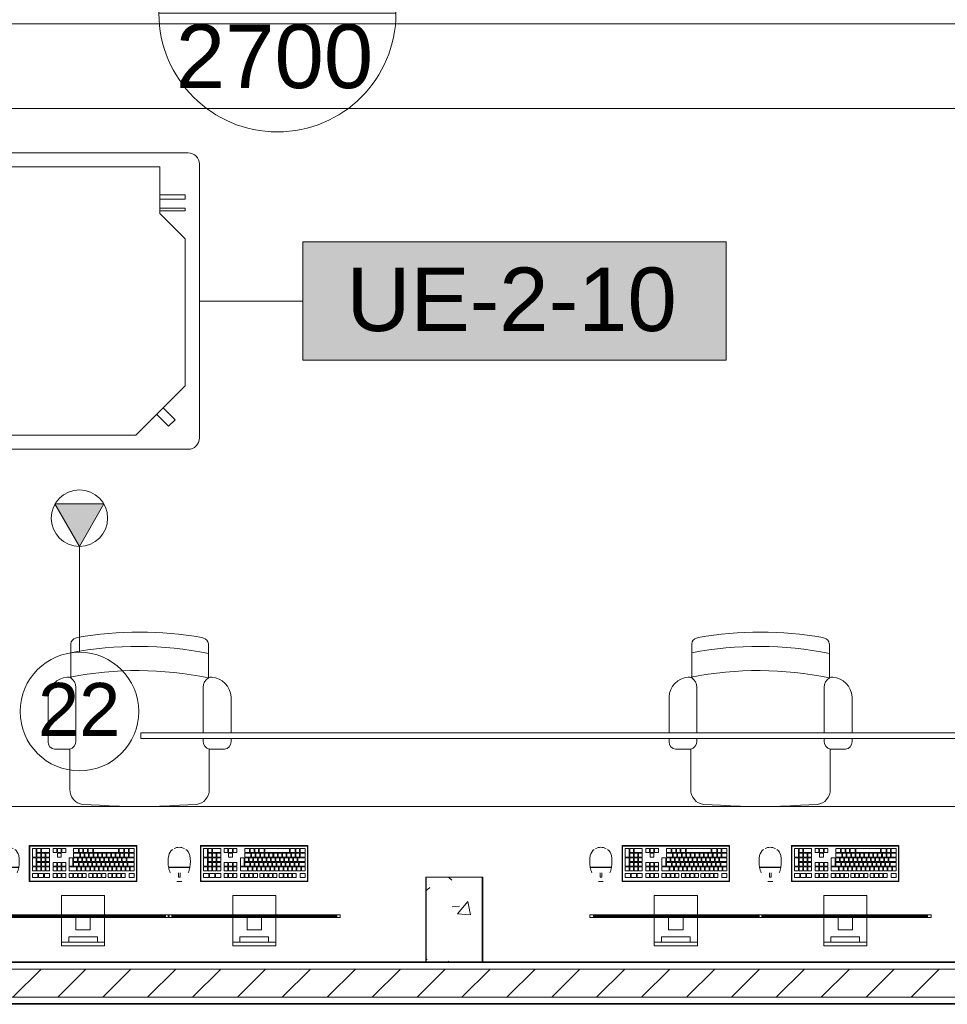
# Model space of a CAD drawing. Header units: metres. Extents: x 2.9 to 42.3, y -72.9 to -49.3.
# Tile 243 of 256: x 29.1 to 32.4, y -71.9 to -68.5. Entities that reach past the tile are written whole.
import ezdxf

# ---------------------------------------------------------------- set-up
doc = ezdxf.new("R2010")
doc.units = ezdxf.units.M
doc.linetypes.add('Oculto 1_5', pattern=[0.0022, 0.0015, -0.0007])
for name, color, linetype, lineweight in [('A-COLS', 7, 'Continuous', 18), ('A-FLOR', 7, 'Continuous', 18), ('A-GENM', 7, 'Continuous', 18), ('A-WALL', 7, 'Continuous', 18), ('A-WALL-PATT', 7, 'Continuous', 18), ('DUTOS', 7, 'Continuous', 18), ('I-FURN', 7, 'Continuous', 18), ('M-EQPM', 7, 'Continuous', 18), ('M-MNTG', 7, 'Continuous', 18), ('S-COLS', 7, 'Continuous', 18)]:
    doc.layers.add(name, color=color, linetype=linetype, lineweight=lineweight)
for name, color, linetype, lineweight, true_color in [('M-EQPM-IDEN', 1, 'Continuous', 9, 0xff0000), ('M-HVAC-CDFF-IDEN', 1, 'Continuous', 9, 0xff0000), ('M-MNTG-IDEN', 1, 'Continuous', 9, 0xff0000)]:
    doc.layers.add(name, color=color, linetype=linetype, lineweight=lineweight, true_color=true_color)
doc.styles.add('Arial_1', font='arial.ttf', dxfattribs={"height": 0.1875})
doc.styles.add('Arial_2', font='arial.ttf', dxfattribs={"height": 0.225})
pattern_1 = [(50, (21.555, -62.929), (0.546555, -0.047815), [0.05715, -0.62865]), (355, (21.555, -62.929), (-0.105728, 0.573166), [0.04572, -0.50292]), (100.451, (21.601, -62.933), (0.440828, 0.525349), [0.04857, -0.53427]), (46.184, (21.555, -62.776), (0.813237, -0.12613), [0.08573, -0.94298]), (96.636, (21.623, -62.787), (0.712212, 0.742287), [0.07286, -0.80141]), (351.184, (21.555, -62.776), (0.712217, 0.742274), [0.06858, -0.75438]), (21, (21.631, -62.814), (0.454846, -0.306795), [0.05715, -0.62865]), (326, (21.631, -62.814), (0.185405, 0.55256), [0.04572, -0.50292]), (71.451, (21.669, -62.84), (0.640251, 0.245763), [0.04857, -0.53427]), (37.5, (21.555, -62.929), (0.009261, 0.2536672), [0.02515, -0.47168, 0.02515, -0.48539, -0.50482]), (37.5, (21.555, -62.929), (0.009261, 0.2536672), [-1.007, 0.02515, -0.47968]), (7.5, (21.555, -62.929), (0.2004558, 0.300546), [0.02515, -0.26594, 0.02515, -0.46025, -0.1924]), (7.5, (21.555, -62.929), (0.2004558, 0.300546), [-0.77648, 0.02515, -0.16726]), (327.5, (21.385, -62.929), (0.4067682, -0.0171882), [0.02515, -0.16535, 0.02515, -0.56921, -0.78867]), (327.5, (21.385, -62.929), (0.4067682, -0.0171882), [-0.78486, 0.02515, -0.76352]), (317.5, (21.309, -62.929), (0.444383, 0.0762794), [0.02515, -0.2225, 0.02515, -0.36957, -0.56007]), (317.5, (21.309, -62.929), (0.444383, 0.0762794), [-0.64237, 0.02515, -0.53492])]

# ---------------------------------------------------------------- blocks, each defined once
blk = doc.blocks.new('CADEIRA GIRATÓRIA OPERACIONAL COM BRAÇO - High Back Fully Upholstered-V3-2PAV')
at = {"layer": 'I-FURN', "color": 253, "true_color": 0xaaaaaa}
for p, q in [((-0.1421, -0.0052), (-0.2007, -0.0078)), ((0.2007, -0.0078), (0.1421, -0.0052)), ((-0.2469, -0.0612), (-0.2469, -0.2036)), ((0.2469, -0.2036), (0.2469, -0.0612)), ((-0.2469, -0.2036), (-0.3007, -0.2036)), ((0.3007, -0.2036), (0.2469, -0.2036)), ((-0.3242, -0.2293), (-0.3242, -0.2411)), ((-0.2252, -0.2315), (-0.2252, -0.2411)), ((0.2252, -0.2315), (0.2252, -0.4225)), ((0.3242, -0.3887), (0.3242, -0.2293)), ((-0.3242, -0.2611), (-0.3242, -0.3887)), ((-0.2252, -0.2611), (-0.2252, -0.4225)), ((-0.2439, -0.4559), (-0.2439, -0.5772)), ((0.2439, -0.5772), (0.2439, -0.4559))]:
    blk.add_line(p, q, dxfattribs=at)
for centre, radius, start, end in [((0, -1.953), 1.953, 85.8275, 94.1725), ((-0.195, -0.0595), 0.052, 96.2753, 181.8688), ((0.195, -0.0595), 0.052, 358.1312, 83.7247), ((-0.2983, -0.2293), 0.0259, 95.2759, 180), ((-0.2539, -0.2315), 0.0287, 360, 75.9119), ((0.2539, -0.2315), 0.0287, 104.0881, 180), ((0.2983, -0.2293), 0.0259, 360, 84.7241), ((-0.2492, -0.3843), 0.0751, 183.3831, 264.7806), ((0.2492, -0.3843), 0.0751, 275.2194, 356.6169), ((-0.2643, -0.4225), 0.0391, 301.4893, 360), ((0.2643, -0.4225), 0.0391, 180, 238.5107), ((-0.2543, -0.4408), 0.0184, 264.7806, 304.7545), ((0.0083, 0.7541), 1.236, 258.2294, 281.0827), ((0.2543, -0.4408), 0.0184, 235.2455, 275.2194), ((0.2543, -0.4408), 0.0184, 235.2455, 275.2194), ((0.0063, 0.6682), 1.236, 258.3229, 281.0827), ((-0.2192, -0.5734), 0.0249, 188.7931, 252.7089), ((0.2192, -0.5734), 0.0249, 287.2911, 351.2069), ((-0.1985, -0.5252), 0.0773, 248.6542, 253.5306), ((0, 0.6572), 1.2757, 260.0509, 279.9491), ((0.1985, -0.5252), 0.0773, 286.4694, 291.3458)]:
    blk.add_arc(centre, radius, start, end, dxfattribs=at)
blk = doc.blocks.new('CADEIRA GIRATÓRIA OPERACIONAL COM BRAÇO - High Back Fully Upholstered-V4-2PAV')
at = {"layer": 'I-FURN', "color": 253, "true_color": 0xaaaaaa}
for p, q in [((-0.1421, -0.0052), (-0.2007, -0.0078)), ((0.2007, -0.0078), (0.1421, -0.0052)), ((-0.2469, -0.0612), (-0.2469, -0.2036)), ((0.2469, -0.2036), (0.2469, -0.0612)), ((-0.2469, -0.2036), (-0.3007, -0.2036)), ((0.3007, -0.2036), (0.2469, -0.2036)), ((-0.3242, -0.2293), (-0.3242, -0.2411)), ((-0.2252, -0.2315), (-0.2252, -0.2411)), ((0.2252, -0.2315), (0.2252, -0.2411)), ((0.3242, -0.2411), (0.3242, -0.2293)), ((-0.3242, -0.2611), (-0.3242, -0.3887)), ((-0.2252, -0.2611), (-0.2252, -0.4225)), ((0.2252, -0.2611), (0.2252, -0.4225)), ((0.3242, -0.3887), (0.3242, -0.2611)), ((-0.2439, -0.4559), (-0.2439, -0.5772)), ((0.2439, -0.5772), (0.2439, -0.4559))]:
    blk.add_line(p, q, dxfattribs=at)
for centre, radius, start, end in [((0, -1.953), 1.953, 85.8275, 94.1725), ((-0.195, -0.0595), 0.052, 96.2753, 181.8688), ((0.195, -0.0595), 0.052, 358.1312, 83.7247), ((-0.2983, -0.2293), 0.0259, 95.2759, 180), ((-0.2539, -0.2315), 0.0287, 360, 75.9119), ((0.2539, -0.2315), 0.0287, 104.0881, 180), ((0.2983, -0.2293), 0.0259, 360, 84.7241), ((-0.2492, -0.3843), 0.0751, 183.3831, 264.7806), ((0.2492, -0.3843), 0.0751, 275.2194, 356.6169), ((-0.2643, -0.4225), 0.0391, 301.4893, 360), ((0.2643, -0.4225), 0.0391, 180, 238.5107), ((-0.2543, -0.4408), 0.0184, 264.7806, 304.7545), ((0.0083, 0.7541), 1.236, 258.2294, 281.0827), ((0.2543, -0.4408), 0.0184, 235.2455, 275.2194), ((0.2543, -0.4408), 0.0184, 235.2455, 275.2194), ((0.0063, 0.6682), 1.236, 258.3229, 281.0827), ((-0.2192, -0.5734), 0.0249, 188.7931, 252.7089), ((0.2192, -0.5734), 0.0249, 287.2911, 351.2069), ((-0.1985, -0.5252), 0.0773, 248.6542, 253.5306), ((0, 0.6572), 1.2757, 260.0509, 279.9491), ((0.1985, -0.5252), 0.0773, 286.4694, 291.3458)]:
    blk.add_arc(centre, radius, start, end, dxfattribs=at)
blk = doc.blocks.new('COMPUTADOR_ TECLADO_MONITOR_MOUSE - Keyboard-2902647-2PAV')
at = {"layer": 'A-GENM', "color": 253, "true_color": 0xaaaaaa}
for p, q in [((0.0762, 0.2274), (-0.0762, 0.2274)), ((-0.0762, 0.2274), (-0.0762, 0.2147)), ((-0.0762, 0.2147), (0.0762, 0.2147)), ((-0.0762, 0.2084), (-0.0762, 0.2147)), ((0.0508, 0.2147), (-0.0508, 0.2147)), ((-0.0508, 0.2147), (-0.0508, 0.1957)), ((0.0508, 0.1957), (0.0508, 0.2147)), ((0.0762, 0.2147), (0.0762, 0.2274)), ((0.0762, 0.2147), (0.0762, 0.2084)), ((-0.0762, 0.1278), (-0.0762, 0.2084)), ((-0.0508, 0.1957), (0.0508, 0.1957)), ((0.0762, 0.2084), (0.0762, 0.1278)), ((0.0254, 0.1711), (-0.0254, 0.1711)), ((-0.0254, 0.1711), (-0.0254, 0.1278)), ((0.0254, 0.1278), (0.0254, 0.1711)), ((0.3048, 0.1278), (-0.3048, 0.1278)), ((-0.3048, 0.1278), (-0.3048, 0.1183)), ((-0.3048, 0.1183), (-0.2921, 0.1183)), ((-0.2921, 0.1183), (-0.2921, 0.1246)), ((-0.2921, 0.1246), (0.2921, 0.1246)), ((0.2921, 0.1246), (-0.2921, 0.1246)), ((-0.2921, 0.1246), (-0.2921, 0.1214)), ((-0.2921, 0.1214), (0.2921, 0.1214)), ((0.2921, 0.1183), (-0.2921, 0.1183)), ((-0.0762, 0.0496), (-0.0762, 0.1178)), ((-0.0254, 0.1278), (0.0254, 0.1278)), ((0.0762, 0.1178), (0.0762, 0.0496)), ((0.2921, 0.1246), (0.2921, 0.1183)), ((0.2921, 0.1214), (0.2921, 0.1246)), ((0.2921, 0.1183), (0.3048, 0.1183)), ((0.3048, 0.1183), (0.3048, 0.1278)), ((-0.0762, 0.0496), (0.0762, 0.0496)), ((-0.1905, 0), (0.1905, 0)), ((-0.1905, -0.127), (-0.1905, 0)), ((-0.1889, -0.0032), (-0.1889, -0.1238)), ((0.1873, -0.0016), (-0.1873, -0.0016)), ((-0.1632, -0.0146), (-0.1808, -0.0146)), ((-0.1808, -0.0146), (-0.1808, -0.0285)), ((-0.1808, -0.0285), (-0.1632, -0.0285)), ((-0.1632, -0.0285), (-0.1632, -0.0146)), ((-0.1358, -0.0146), (-0.149, -0.0146)), ((-0.149, -0.0146), (-0.149, -0.0285)), ((-0.149, -0.0285), (-0.1358, -0.0285)), ((-0.1358, -0.0285), (-0.1358, -0.0146)), ((-0.1201, -0.0146), (-0.1333, -0.0146)), ((-0.1333, -0.0146), (-0.1333, -0.0285)), ((-0.1333, -0.0285), (-0.1201, -0.0285)), ((-0.1201, -0.0285), (-0.1201, -0.0146)), ((-0.1044, -0.0146), (-0.1177, -0.0146)), ((-0.1177, -0.0146), (-0.1177, -0.0285)), ((-0.1177, -0.0285), (-0.1044, -0.0285)), ((-0.1044, -0.0285), (-0.1044, -0.0146)), ((-0.0887, -0.0146), (-0.102, -0.0146)), ((-0.102, -0.0146), (-0.102, -0.0285)), ((-0.102, -0.0285), (-0.0887, -0.0285)), ((-0.0887, -0.0285), (-0.0887, -0.0146)), ((-0.0668, -0.0146), (-0.0801, -0.0146)), ((-0.0801, -0.0146), (-0.0801, -0.0285)), ((-0.0801, -0.0285), (-0.0668, -0.0285)), ((-0.0668, -0.0285), (-0.0668, -0.0146)), ((-0.0512, -0.0146), (-0.0644, -0.0146)), ((-0.0644, -0.0146), (-0.0644, -0.0285)), ((-0.0644, -0.0285), (-0.0512, -0.0285)), ((-0.0512, -0.0285), (-0.0512, -0.0146)), ((-0.0355, -0.0146), (-0.0488, -0.0146)), ((-0.0488, -0.0146), (-0.0488, -0.0285)), ((-0.0488, -0.0285), (-0.0355, -0.0285)), ((-0.0355, -0.0285), (-0.0355, -0.0146)), ((-0.0198, -0.0146), (-0.0331, -0.0146)), ((-0.0331, -0.0146), (-0.0331, -0.0285)), ((-0.0331, -0.0285), (-0.0198, -0.0285)), ((-0.0198, -0.0285), (-0.0198, -0.0146)), ((0.0021, -0.0146), (-0.0112, -0.0146)), ((-0.0112, -0.0146), (-0.0112, -0.0285)), ((-0.0112, -0.0285), (0.0021, -0.0285)), ((0.0021, -0.0285), (0.0021, -0.0146)), ((0.0177, -0.0146), (0.0045, -0.0146)), ((0.0045, -0.0146), (0.0045, -0.0285)), ((0.0045, -0.0285), (0.0177, -0.0285)), ((0.0177, -0.0285), (0.0177, -0.0146)), ((0.0334, -0.0146), (0.0202, -0.0146)), ((0.0202, -0.0146), (0.0202, -0.0285)), ((0.0202, -0.0285), (0.0334, -0.0285)), ((0.0334, -0.0285), (0.0334, -0.0146)), ((0.0491, -0.0146), (0.0358, -0.0146)), ((0.0358, -0.0146), (0.0358, -0.0285)), ((0.0358, -0.0285), (0.0491, -0.0285)), ((0.0491, -0.0285), (0.0491, -0.0146)), ((0.075, -0.0146), (0.0617, -0.0146)), ((0.0617, -0.0146), (0.0617, -0.0285)), ((0.0617, -0.0285), (0.075, -0.0285)), ((0.075, -0.0285), (0.075, -0.0146)), ((0.0906, -0.0146), (0.0774, -0.0146)), ((0.0774, -0.0146), (0.0774, -0.0285)), ((0.0774, -0.0285), (0.0906, -0.0285)), ((0.0906, -0.0285), (0.0906, -0.0146)), ((0.1063, -0.0146), (0.093, -0.0146)), ((0.093, -0.0146), (0.093, -0.0285)), ((0.093, -0.0285), (0.1063, -0.0285)), ((0.1063, -0.0285), (0.1063, -0.0146)), ((0.1372, -0.0146), (0.1188, -0.0146)), ((0.1188, -0.0146), (0.1188, -0.0285)), ((0.1188, -0.0285), (0.1372, -0.0285)), ((0.1372, -0.0285), (0.1372, -0.0146)), ((0.1581, -0.0146), (0.1398, -0.0146)), ((0.1398, -0.0146), (0.1398, -0.0285)), ((0.1398, -0.0285), (0.1581, -0.0285)), ((0.1581, -0.0285), (0.1581, -0.0146)), ((0.1791, -0.0146), (0.1607, -0.0146)), ((0.1607, -0.0146), (0.1607, -0.0285)), ((0.1607, -0.0285), (0.1791, -0.0285)), ((0.1791, -0.0285), (0.1791, -0.0146)), ((0.1889, -0.1238), (0.1889, -0.0032)), ((0.1905, 0), (0.1905, -0.127)), ((0.2742, 0), (0.2569, 0)), ((0.2686, -0.0156), (0.2622, -0.0156)), ((0.2622, -0.0156), (0.2622, -0.0303)), ((0.2686, -0.0303), (0.2686, -0.0156)), ((-0.1671, -0.0376), (-0.1804, -0.0376)), ((-0.1804, -0.0376), (-0.1804, -0.0515)), ((-0.1804, -0.0515), (-0.1671, -0.0515)), ((-0.1591, -0.0539), (-0.1804, -0.0539)), ((-0.1804, -0.0539), (-0.1804, -0.0678)), ((-0.1804, -0.0678), (-0.1591, -0.0678)), ((-0.1671, -0.0515), (-0.1671, -0.0376)), ((-0.1514, -0.0376), (-0.1647, -0.0376)), ((-0.1647, -0.0376), (-0.1647, -0.0515)), ((-0.1647, -0.0515), (-0.1514, -0.0515)), ((-0.1591, -0.0678), (-0.1591, -0.0539)), ((-0.1434, -0.0539), (-0.1566, -0.0539)), ((-0.1566, -0.0539), (-0.1566, -0.0678)), ((-0.1566, -0.0678), (-0.1434, -0.0678)), ((-0.1514, -0.0515), (-0.1514, -0.0376)), ((-0.1358, -0.0376), (-0.149, -0.0376)), ((-0.149, -0.0376), (-0.149, -0.0515)), ((-0.149, -0.0515), (-0.1358, -0.0515)), ((-0.1434, -0.0678), (-0.1434, -0.0539)), ((-0.1277, -0.0539), (-0.141, -0.0539)), ((-0.141, -0.0539), (-0.141, -0.0678)), ((-0.141, -0.0678), (-0.1277, -0.0678)), ((-0.1358, -0.0515), (-0.1358, -0.0376)), ((-0.1201, -0.0376), (-0.1333, -0.0376)), ((-0.1333, -0.0376), (-0.1333, -0.0515)), ((-0.1333, -0.0515), (-0.1201, -0.0515)), ((-0.1277, -0.0678), (-0.1277, -0.0539)), ((-0.112, -0.0539), (-0.1253, -0.0539)), ((-0.1253, -0.0539), (-0.1253, -0.0678)), ((-0.1253, -0.0678), (-0.112, -0.0678)), ((-0.1201, -0.0515), (-0.1201, -0.0376)), ((-0.1044, -0.0376), (-0.1177, -0.0376)), ((-0.1177, -0.0376), (-0.1177, -0.0515)), ((-0.1177, -0.0515), (-0.1044, -0.0515)), ((-0.112, -0.0678), (-0.112, -0.0539)), ((-0.0964, -0.0539), (-0.1096, -0.0539)), ((-0.1096, -0.0539), (-0.1096, -0.0678)), ((-0.1096, -0.0678), (-0.0964, -0.0678)), ((-0.1044, -0.0515), (-0.1044, -0.0376)), ((-0.0887, -0.0376), (-0.102, -0.0376)), ((-0.102, -0.0376), (-0.102, -0.0515)), ((-0.102, -0.0515), (-0.0887, -0.0515)), ((-0.0964, -0.0678), (-0.0964, -0.0539)), ((-0.0807, -0.0539), (-0.0939, -0.0539)), ((-0.0939, -0.0539), (-0.0939, -0.0678)), ((-0.0939, -0.0678), (-0.0807, -0.0678)), ((-0.0887, -0.0515), (-0.0887, -0.0376)), ((-0.0731, -0.0376), (-0.0863, -0.0376)), ((-0.0863, -0.0376), (-0.0863, -0.0515)), ((-0.0863, -0.0515), (-0.0731, -0.0515)), ((-0.0807, -0.0678), (-0.0807, -0.0539)), ((-0.065, -0.0539), (-0.0783, -0.0539)), ((-0.0783, -0.0539), (-0.0783, -0.0678)), ((-0.0783, -0.0678), (-0.065, -0.0678)), ((-0.0731, -0.0515), (-0.0731, -0.0376)), ((-0.0574, -0.0376), (-0.0706, -0.0376)), ((-0.0706, -0.0376), (-0.0706, -0.0515)), ((-0.0706, -0.0515), (-0.0574, -0.0515)), ((-0.065, -0.0678), (-0.065, -0.0539)), ((-0.0493, -0.0539), (-0.0626, -0.0539)), ((-0.0626, -0.0539), (-0.0626, -0.0678)), ((-0.0626, -0.0678), (-0.0493, -0.0678)), ((-0.0574, -0.0515), (-0.0574, -0.0376)), ((-0.0417, -0.0376), (-0.055, -0.0376)), ((-0.055, -0.0376), (-0.055, -0.0515)), ((-0.055, -0.0515), (-0.0417, -0.0515)), ((-0.0493, -0.0678), (-0.0493, -0.0539)), ((-0.0336, -0.0539), (-0.0469, -0.0539)), ((-0.0469, -0.0539), (-0.0469, -0.0678)), ((-0.0469, -0.0678), (-0.0336, -0.0678)), ((-0.0417, -0.0515), (-0.0417, -0.0376)), ((-0.026, -0.0376), (-0.0393, -0.0376)), ((-0.0393, -0.0376), (-0.0393, -0.0515)), ((-0.0393, -0.0515), (-0.026, -0.0515)), ((-0.0336, -0.0678), (-0.0336, -0.0539)), ((-0.018, -0.0539), (-0.0312, -0.0539)), ((-0.0312, -0.0539), (-0.0312, -0.0678)), ((-0.0312, -0.0678), (-0.018, -0.0678)), ((-0.026, -0.0515), (-0.026, -0.0376)), ((-0.0103, -0.0376), (-0.0236, -0.0376)), ((-0.0236, -0.0376), (-0.0236, -0.0515)), ((-0.0236, -0.0515), (-0.0103, -0.0515)), ((-0.018, -0.0678), (-0.018, -0.0539)), ((-0.0023, -0.0539), (-0.0156, -0.0539)), ((-0.0156, -0.0539), (-0.0156, -0.0678)), ((-0.0156, -0.0678), (-0.0023, -0.0678)), ((-0.0103, -0.0515), (-0.0103, -0.0376)), ((0.0053, -0.0376), (-0.0079, -0.0376)), ((-0.0079, -0.0376), (-0.0079, -0.0515)), ((-0.0079, -0.0515), (0.0053, -0.0515)), ((-0.0023, -0.0678), (-0.0023, -0.0539)), ((0.0134, -0.0539), (0.0001, -0.0539)), ((0.0001, -0.0539), (0.0001, -0.0678)), ((0.0001, -0.0678), (0.0134, -0.0678)), ((0.0053, -0.0515), (0.0053, -0.0376)), ((0.021, -0.0376), (0.0077, -0.0376)), ((0.0077, -0.0376), (0.0077, -0.0515)), ((0.0077, -0.0515), (0.021, -0.0515)), ((0.0134, -0.0678), (0.0134, -0.0539)), ((0.0334, -0.0539), (0.0158, -0.0539)), ((0.0158, -0.0539), (0.0158, -0.0678)), ((0.0158, -0.0678), (0.0334, -0.0678)), ((0.021, -0.0515), (0.021, -0.0376)), ((0.0491, -0.0376), (0.0234, -0.0376)), ((0.0234, -0.0376), (0.0234, -0.0515)), ((0.0234, -0.0515), (0.0491, -0.0515)), ((0.0334, -0.0678), (0.0334, -0.0539)), ((0.0491, -0.0539), (0.0359, -0.0539)), ((0.0359, -0.0539), (0.0359, -0.0841)), ((0.0491, -0.0515), (0.0491, -0.0376)), ((0.0491, -0.0841), (0.0491, -0.0539)), ((0.075, -0.0376), (0.0617, -0.0376)), ((0.0617, -0.0376), (0.0617, -0.0515)), ((0.0617, -0.0515), (0.075, -0.0515)), ((0.0617, -0.0539), (0.0617, -0.0678)), ((0.075, -0.0539), (0.0617, -0.0539)), ((0.0617, -0.0678), (0.075, -0.0678)), ((0.075, -0.0515), (0.075, -0.0376)), ((0.075, -0.0678), (0.075, -0.0539)), ((0.0906, -0.0376), (0.0774, -0.0376)), ((0.0774, -0.0376), (0.0774, -0.0515)), ((0.0774, -0.0515), (0.0906, -0.0515)), ((0.0774, -0.0539), (0.0774, -0.0678)), ((0.0906, -0.0539), (0.0774, -0.0539)), ((0.0774, -0.0678), (0.0906, -0.0678)), ((0.0906, -0.0515), (0.0906, -0.0376)), ((0.0906, -0.0678), (0.0906, -0.0539)), ((0.1063, -0.0376), (0.093, -0.0376)), ((0.093, -0.0376), (0.093, -0.0515)), ((0.093, -0.0515), (0.1063, -0.0515)), ((0.093, -0.0539), (0.093, -0.0678)), ((0.1063, -0.0539), (0.093, -0.0539)), ((0.093, -0.0678), (0.1063, -0.0678)), ((0.1063, -0.0515), (0.1063, -0.0376)), ((0.1063, -0.0678), (0.1063, -0.0539)), ((0.1321, -0.0376), (0.1188, -0.0376)), ((0.1188, -0.0376), (0.1188, -0.0515)), ((0.1188, -0.0515), (0.1321, -0.0515)), ((0.1321, -0.0539), (0.1188, -0.0539)), ((0.1188, -0.0539), (0.1188, -0.0678)), ((0.1188, -0.0678), (0.1321, -0.0678)), ((0.1321, -0.0515), (0.1321, -0.0376)), ((0.1321, -0.0678), (0.1321, -0.0539)), ((0.1477, -0.0376), (0.1345, -0.0376)), ((0.1345, -0.0376), (0.1345, -0.0515)), ((0.1345, -0.0515), (0.1477, -0.0515)), ((0.1477, -0.0539), (0.1345, -0.0539)), ((0.1345, -0.0539), (0.1345, -0.0678)), ((0.1345, -0.0678), (0.1477, -0.0678)), ((0.1477, -0.0515), (0.1477, -0.0376)), ((0.1477, -0.0678), (0.1477, -0.0539)), ((0.1634, -0.0376), (0.1501, -0.0376)), ((0.1501, -0.0376), (0.1501, -0.0515)), ((0.1501, -0.0515), (0.1634, -0.0515)), ((0.1634, -0.0539), (0.1501, -0.0539)), ((0.1501, -0.0539), (0.1501, -0.0678)), ((0.1501, -0.0678), (0.1634, -0.0678)), ((0.1634, -0.0515), (0.1634, -0.0376)), ((0.1634, -0.0678), (0.1634, -0.0539)), ((0.1791, -0.0376), (0.1658, -0.0376)), ((0.1658, -0.0376), (0.1658, -0.0515)), ((0.1658, -0.0515), (0.1791, -0.0515)), ((0.1791, -0.0539), (0.1658, -0.0539)), ((0.1658, -0.0539), (0.1658, -0.0841)), ((0.1791, -0.0515), (0.1791, -0.0376)), ((0.1791, -0.0841), (0.1791, -0.0539)), ((0.3031, -0.0502), (0.228, -0.0502)), ((0.303, -0.0493), (0.2281, -0.0493)), ((0.229, -0.0493), (0.229, -0.0502)), ((0.229, -0.0502), (0.229, -0.0493)), ((0.3022, -0.0502), (0.3022, -0.0493)), ((0.3022, -0.0493), (0.3022, -0.0502)), ((-0.1547, -0.0702), (-0.1804, -0.0702)), ((-0.1804, -0.0702), (-0.1804, -0.0841)), ((-0.1804, -0.0841), (-0.1547, -0.0841)), ((-0.163, -0.0865), (-0.1804, -0.0865)), ((-0.1804, -0.0865), (-0.1804, -0.1004)), ((-0.1804, -0.1004), (-0.163, -0.1004)), ((-0.163, -0.1028), (-0.1804, -0.1028)), ((-0.1804, -0.1028), (-0.1804, -0.1167)), ((-0.163, -0.1004), (-0.163, -0.0865)), ((-0.163, -0.1167), (-0.163, -0.1028)), ((-0.1473, -0.0865), (-0.1606, -0.0865)), ((-0.1606, -0.0865), (-0.1606, -0.1004)), ((-0.1606, -0.1004), (-0.1473, -0.1004)), ((-0.1473, -0.1028), (-0.1606, -0.1028)), ((-0.1606, -0.1028), (-0.1606, -0.1167)), ((-0.1547, -0.0841), (-0.1547, -0.0702)), ((-0.139, -0.0702), (-0.1523, -0.0702)), ((-0.1523, -0.0702), (-0.1523, -0.0841)), ((-0.1523, -0.0841), (-0.139, -0.0841)), ((-0.1473, -0.1004), (-0.1473, -0.0865)), ((-0.1473, -0.1167), (-0.1473, -0.1028)), ((-0.1317, -0.0865), (-0.1449, -0.0865)), ((-0.1449, -0.0865), (-0.1449, -0.1004)), ((-0.1449, -0.1004), (-0.1317, -0.1004)), ((-0.1275, -0.1028), (-0.1449, -0.1028)), ((-0.1449, -0.1028), (-0.1449, -0.1167)), ((-0.139, -0.0841), (-0.139, -0.0702)), ((-0.1233, -0.0702), (-0.1366, -0.0702)), ((-0.1366, -0.0702), (-0.1366, -0.0841)), ((-0.1366, -0.0841), (-0.1233, -0.0841)), ((-0.1317, -0.1004), (-0.1317, -0.0865)), ((-0.116, -0.0865), (-0.1292, -0.0865)), ((-0.1292, -0.0865), (-0.1292, -0.1004)), ((-0.1292, -0.1004), (-0.116, -0.1004)), ((-0.1275, -0.1167), (-0.1275, -0.1028)), ((-0.0372, -0.1028), (-0.1251, -0.1028)), ((-0.1251, -0.1028), (-0.1251, -0.1167)), ((-0.1233, -0.0841), (-0.1233, -0.0702)), ((-0.1076, -0.0702), (-0.1209, -0.0702)), ((-0.1209, -0.0702), (-0.1209, -0.0841)), ((-0.1209, -0.0841), (-0.1076, -0.0841)), ((-0.116, -0.1004), (-0.116, -0.0865)), ((-0.1003, -0.0865), (-0.1136, -0.0865)), ((-0.1136, -0.0865), (-0.1136, -0.1004)), ((-0.1136, -0.1004), (-0.1003, -0.1004)), ((-0.1076, -0.0841), (-0.1076, -0.0702)), ((-0.092, -0.0702), (-0.1052, -0.0702)), ((-0.1052, -0.0702), (-0.1052, -0.0841)), ((-0.1052, -0.0841), (-0.092, -0.0841)), ((-0.1003, -0.1004), (-0.1003, -0.0865)), ((-0.0846, -0.0865), (-0.0979, -0.0865)), ((-0.0979, -0.0865), (-0.0979, -0.1004)), ((-0.0979, -0.1004), (-0.0846, -0.1004)), ((-0.092, -0.0841), (-0.092, -0.0702)), ((-0.0763, -0.0702), (-0.0896, -0.0702)), ((-0.0896, -0.0702), (-0.0896, -0.0841)), ((-0.0896, -0.0841), (-0.0763, -0.0841)), ((-0.0846, -0.1004), (-0.0846, -0.0865)), ((-0.069, -0.0865), (-0.0822, -0.0865)), ((-0.0822, -0.0865), (-0.0822, -0.1004)), ((-0.0822, -0.1004), (-0.069, -0.1004)), ((-0.0763, -0.0841), (-0.0763, -0.0702)), ((-0.0606, -0.0702), (-0.0739, -0.0702)), ((-0.0739, -0.0702), (-0.0739, -0.0841)), ((-0.0739, -0.0841), (-0.0606, -0.0841)), ((-0.069, -0.1004), (-0.069, -0.0865)), ((-0.0533, -0.0865), (-0.0665, -0.0865)), ((-0.0665, -0.0865), (-0.0665, -0.1004)), ((-0.0665, -0.1004), (-0.0533, -0.1004)), ((-0.0606, -0.0841), (-0.0606, -0.0702)), ((-0.0449, -0.0702), (-0.0582, -0.0702)), ((-0.0582, -0.0702), (-0.0582, -0.0841)), ((-0.0582, -0.0841), (-0.0449, -0.0841)), ((-0.0533, -0.1004), (-0.0533, -0.0865)), ((-0.0376, -0.0865), (-0.0509, -0.0865)), ((-0.0509, -0.0865), (-0.0509, -0.1004)), ((-0.0509, -0.1004), (-0.0376, -0.1004)), ((-0.0449, -0.0841), (-0.0449, -0.0702)), ((-0.0293, -0.0702), (-0.0425, -0.0702)), ((-0.0425, -0.0702), (-0.0425, -0.0841)), ((-0.0425, -0.0841), (-0.0293, -0.0841)), ((-0.0376, -0.1004), (-0.0376, -0.0865)), ((-0.0372, -0.1167), (-0.0372, -0.1028)), ((-0.0219, -0.0865), (-0.0352, -0.0865)), ((-0.0352, -0.0865), (-0.0352, -0.1004)), ((-0.0352, -0.1004), (-0.0219, -0.1004)), ((-0.0176, -0.1028), (-0.0348, -0.1028)), ((-0.0348, -0.1028), (-0.0348, -0.1167)), ((-0.0293, -0.0841), (-0.0293, -0.0702)), ((-0.0136, -0.0702), (-0.0268, -0.0702)), ((-0.0268, -0.0702), (-0.0268, -0.0841)), ((-0.0268, -0.0841), (-0.0136, -0.0841)), ((-0.0219, -0.1004), (-0.0219, -0.0865)), ((-0.0062, -0.0865), (-0.0195, -0.0865)), ((-0.0195, -0.0865), (-0.0195, -0.1004)), ((-0.0195, -0.1004), (-0.0062, -0.1004)), ((-0.0176, -0.1167), (-0.0176, -0.1028)), ((-0.0019, -0.1028), (-0.0152, -0.1028)), ((-0.0152, -0.1028), (-0.0152, -0.1167)), ((-0.0136, -0.0841), (-0.0136, -0.0702)), ((0.0021, -0.0702), (-0.0112, -0.0702)), ((-0.0112, -0.0702), (-0.0112, -0.0841)), ((-0.0112, -0.0841), (0.0021, -0.0841)), ((-0.0062, -0.1004), (-0.0062, -0.0865)), ((0.0094, -0.0865), (-0.0038, -0.0865)), ((-0.0038, -0.0865), (-0.0038, -0.1004)), ((-0.0038, -0.1004), (0.0094, -0.1004)), ((-0.0019, -0.1167), (-0.0019, -0.1028)), ((0.0138, -0.1028), (0.0005, -0.1028)), ((0.0005, -0.1028), (0.0005, -0.1167)), ((0.0021, -0.0841), (0.0021, -0.0702)), ((0.0178, -0.0702), (0.0045, -0.0702)), ((0.0045, -0.0702), (0.0045, -0.0841)), ((0.0045, -0.0841), (0.0178, -0.0841)), ((0.0094, -0.1004), (0.0094, -0.0865)), ((0.0334, -0.0865), (0.0118, -0.0865)), ((0.0118, -0.0865), (0.0118, -0.1004)), ((0.0118, -0.1004), (0.0334, -0.1004)), ((0.0138, -0.1167), (0.0138, -0.1028)), ((0.0334, -0.1028), (0.0162, -0.1028)), ((0.0162, -0.1028), (0.0162, -0.1167)), ((0.0178, -0.0841), (0.0178, -0.0702)), ((0.0334, -0.0702), (0.0202, -0.0702)), ((0.0202, -0.0702), (0.0202, -0.0841)), ((0.0202, -0.0841), (0.0334, -0.0841)), ((0.0334, -0.0841), (0.0334, -0.0702)), ((0.0334, -0.1004), (0.0334, -0.0865)), ((0.0334, -0.1167), (0.0334, -0.1028)), ((0.0359, -0.0841), (0.0491, -0.0841)), ((0.0617, -0.1028), (0.0617, -0.1167)), ((0.075, -0.1028), (0.0617, -0.1028)), ((0.075, -0.1167), (0.075, -0.1028)), ((0.0906, -0.0865), (0.0774, -0.0865)), ((0.0774, -0.0865), (0.0774, -0.1004)), ((0.0774, -0.1004), (0.0906, -0.1004)), ((0.0774, -0.1028), (0.0774, -0.1167)), ((0.0906, -0.1028), (0.0774, -0.1028)), ((0.0906, -0.1004), (0.0906, -0.0865)), ((0.0906, -0.1167), (0.0906, -0.1028)), ((0.093, -0.1028), (0.093, -0.1167)), ((0.1063, -0.1028), (0.093, -0.1028)), ((0.1063, -0.1167), (0.1063, -0.1028)), ((0.1321, -0.0702), (0.1188, -0.0702)), ((0.1188, -0.0702), (0.1188, -0.0841)), ((0.1188, -0.0841), (0.1321, -0.0841)), ((0.1321, -0.0865), (0.1188, -0.0865)), ((0.1188, -0.0865), (0.1188, -0.1004)), ((0.1188, -0.1004), (0.1321, -0.1004)), ((0.1477, -0.1028), (0.1188, -0.1028)), ((0.1188, -0.1028), (0.1188, -0.1167)), ((0.1321, -0.0841), (0.1321, -0.0702)), ((0.1321, -0.1004), (0.1321, -0.0865)), ((0.1477, -0.0702), (0.1345, -0.0702)), ((0.1345, -0.0702), (0.1345, -0.0841)), ((0.1345, -0.0841), (0.1477, -0.0841)), ((0.1477, -0.0865), (0.1345, -0.0865)), ((0.1345, -0.0865), (0.1345, -0.1004)), ((0.1345, -0.1004), (0.1477, -0.1004)), ((0.1477, -0.0841), (0.1477, -0.0702)), ((0.1477, -0.1004), (0.1477, -0.0865)), ((0.1477, -0.1167), (0.1477, -0.1028)), ((0.1634, -0.0702), (0.1501, -0.0702)), ((0.1501, -0.0702), (0.1501, -0.0841)), ((0.1501, -0.0841), (0.1634, -0.0841)), ((0.1634, -0.0865), (0.1501, -0.0865)), ((0.1501, -0.0865), (0.1501, -0.1004)), ((0.1501, -0.1004), (0.1634, -0.1004)), ((0.1634, -0.1028), (0.1501, -0.1028)), ((0.1501, -0.1028), (0.1501, -0.1167)), ((0.1634, -0.0841), (0.1634, -0.0702)), ((0.1634, -0.1004), (0.1634, -0.0865)), ((0.1634, -0.1167), (0.1634, -0.1028)), ((0.1658, -0.0841), (0.1791, -0.0841)), ((0.1791, -0.0865), (0.1658, -0.0865)), ((0.1658, -0.0865), (0.1658, -0.1167)), ((0.1791, -0.1167), (0.1791, -0.0865)), ((0.1905, -0.127), (-0.1905, -0.127)), ((-0.1873, -0.1254), (0.1873, -0.1254)), ((-0.1804, -0.1167), (-0.163, -0.1167)), ((-0.1606, -0.1167), (-0.1473, -0.1167)), ((-0.1449, -0.1167), (-0.1275, -0.1167)), ((-0.1251, -0.1167), (-0.0372, -0.1167)), ((-0.0348, -0.1167), (-0.0176, -0.1167)), ((-0.0152, -0.1167), (-0.0019, -0.1167)), ((0.0005, -0.1167), (0.0138, -0.1167)), ((0.0162, -0.1167), (0.0334, -0.1167)), ((0.0617, -0.1167), (0.075, -0.1167)), ((0.0774, -0.1167), (0.0906, -0.1167)), ((0.093, -0.1167), (0.1063, -0.1167)), ((0.1188, -0.1167), (0.1477, -0.1167)), ((0.1501, -0.1167), (0.1634, -0.1167)), ((0.1658, -0.1167), (0.1791, -0.1167))]:
    blk.add_line(p, q, dxfattribs=at)
for centre, radius, start, end in [((-0.1873, -0.0032), 0.00159, 90, 180), ((0.1873, -0.0032), 0.00159, 0, 90), ((0.3085, -0.0631), 0.0815, 156.5946, 170.2657), ((0.2227, -0.0631), 0.0815, 9.7343, 23.4054), ((0.3509, -0.0704), 0.1246, 170.6435, 189.7343), ((0.1802, -0.0704), 0.1246, 350.2657, 9.3565), ((0.2619, -0.0857), 0.0343, 189.7343, 235.0949), ((0.2692, -0.0857), 0.0343, 304.9051, 350.2657), ((-0.1873, -0.1238), 0.00159, 180, 270), ((0.1873, -0.1238), 0.00159, 270, 0), ((0.2697, -0.0694), 0.0523, 244.5006, 265.4994), ((0.2615, -0.0694), 0.0523, 274.5006, 295.4994)]:
    blk.add_arc(centre, radius, start, end, dxfattribs=at)
blk = doc.blocks.new('Led_Stripe_11805 - Led_Stripe_11805-8119667-2PAV')
at = {"layer": 'A-GENM', "color": 253, "true_color": 0xaaaaaa}
for p, q in [((-2, -0.01), (-2, 0.01)), ((-2, 0.01), (2, 0.01)), ((2, 0.01), (2, -0.01)), ((2, -0.01), (-2, -0.01))]:
    blk.add_line(p, q, dxfattribs=at)
blk = doc.blocks.new('4 GRE - ESCOLA DE CINEMA E AUDIOVISUAL CINE REX R07_rvt-1-2PAV')
at = {"layer": 'A-WALL-PATT', "true_color": 0xd4d4d4}
h = blk.add_hatch(dxfattribs=at)
h.set_pattern_fill('FP_1', color=254, style=0, pattern_type=2)
h.set_pattern_definition(pattern_1)
h.paths.add_polyline_path([(20.7433, -71.7956), (26.8885, -71.7956), (26.8885, -71.7931), (20.3114, -71.7931), (20.31, -71.7956), (20.4353, -71.7956)])
h.paths.add_polyline_path([(17.436, -71.7956), (17.4385, -71.7956), (17.4385, -71.7931), (17.436, -71.7931)])
h.paths.add_polyline_path([(39.8676, -71.7956), (40.1673, -71.7956), (40.1673, -71.7933), (34.6726, -71.7931), (34.6726, -71.7956), (37.3764, -71.7956)])
h.paths.add_polyline_path([(34.6026, -71.7956), (34.6026, -71.7931), (28.5335, -71.7931), (28.5335, -71.7956), (34.2962, -71.7956)])
h.paths.add_polyline_path([(17.5835, -71.7956), (18.9385, -71.7956), (18.9385, -71.7931), (17.5835, -71.7931)])
h.paths.add_polyline_path([(19.0835, -71.7956), (20.2847, -71.7952), (20.2834, -71.7931), (19.0835, -71.7931)])
h.paths.add_polyline_path([(27.0335, -71.7956), (28.3885, -71.7956), (28.3885, -71.7931), (27.0335, -71.7931)])
h = blk.add_hatch(dxfattribs=at)
h.set_pattern_fill('FP_2', color=254, style=0, pattern_type=2)
h.set_pattern_definition([(45, (21.555, -62.929), (-0.0795495, 0.0795495), [])])
h.paths.add_polyline_path([(26.9037, -71.9181), (40.1673, -71.9181), (40.1673, -71.8181), (17.436, -71.8181), (17.436, -71.8793), (17.0502, -71.8793), (17.0502, -71.9181), (26.2877, -71.9181)])
h = blk.add_hatch(dxfattribs=at)
h.set_pattern_fill('FP_1', color=254, style=0, pattern_type=2)
h.set_pattern_definition(pattern_1)
h.paths.add_polyline_path([(26.9037, -71.9431), (40.1673, -71.9431), (40.1673, -71.9406), (17.0502, -71.9406), (17.0502, -71.9431), (26.2877, -71.9431)])
at = {"layer": 'S-COLS', "true_color": 0xaaaaaa}
h = blk.add_hatch(dxfattribs=at)
h.set_pattern_fill('FP_1', color=253, style=0, pattern_type=2)
h.set_pattern_definition(pattern_1)
h.paths.add_polyline_path([(30.5754, -71.7931), (30.7754, -71.7931), (30.7754, -71.4931), (30.5754, -71.4931)])
at = {"layer": 'A-FLOR', "color": 253, "true_color": 0xaaaaaa}
blk.add_line((34.6026, -71.2431), (28.536, -71.2431), dxfattribs=at)
at = {"layer": 'A-WALL', "color": 253, "true_color": 0xaaaaaa}
for p, q in [((34.6026, -71.7956), (28.5335, -71.7956)), ((34.6026, -71.7931), (28.536, -71.7931)), ((34.6026, -71.8181), (28.511, -71.8181)), ((40.1673, -71.9181), (17.0502, -71.9181)), ((40.1673, -71.9406), (17.0502, -71.9406)), ((17.0502, -71.9431), (40.1673, -71.9431))]:
    blk.add_line(p, q, dxfattribs=at)
at = {"layer": 'S-COLS', "color": 253, "true_color": 0xaaaaaa}
for p, q in [((30.7754, -71.4931), (30.5754, -71.4931)), ((30.5754, -71.4931), (30.5754, -71.7931)), ((30.7754, -71.7931), (30.7754, -71.4931)), ((30.5754, -71.7931), (30.7754, -71.7931))]:
    blk.add_line(p, q, dxfattribs=at)
at = {"layer": 'A-GENM', "color": 253, "lineweight": 18, "true_color": 0xaaaaaa, "extrusion": (0, 0, -1), "rotation": 180}
blk.add_blockref('Led_Stripe_11805 - Led_Stripe_11805-8119667-2PAV', (-31.566, -70.9919), dxfattribs=at)
at = {"layer": 'A-GENM', "color": 253, "lineweight": 18, "true_color": 0xaaaaaa, "rotation": 180}
for p in [(29.361, -71.5081), (29.9673, -71.5081), (31.461, -71.5081), (32.061, -71.5081)]:
    blk.add_blockref('COMPUTADOR_ TECLADO_MONITOR_MOUSE - Keyboard-2902647-2PAV', p, dxfattribs=at)
at = {"layer": 'I-FURN', "color": 253, "lineweight": 18, "true_color": 0xaaaaaa, "rotation": 180}
for name, p in [('CADEIRA GIRATÓRIA OPERACIONAL COM BRAÇO - High Back Fully Upholstered-V3-2PAV', (29.561, -71.2431)), ('CADEIRA GIRATÓRIA OPERACIONAL COM BRAÇO - High Back Fully Upholstered-V4-2PAV', (31.761, -71.2431))]:
    blk.add_blockref(name, p, dxfattribs=at)
blk = doc.blocks.new('Family - P57-300280-2PAV')
at = {"layer": 'S-COLS', "color": 253, "true_color": 0xaaaaaa}
for p, q in [((-0.1, 0.15), (-0.1, -0.15)), ((0.1, 0.15), (-0.1, 0.15)), ((0.1, -0.15), (0.1, 0.15)), ((-0.1, -0.15), (0.1, -0.15))]:
    blk.add_line(p, q, dxfattribs=at)
blk = doc.blocks.new('Family - P57-301638-2PAV')
at = {"layer": 'S-COLS', "color": 253, "true_color": 0xaaaaaa}
for p, q in [((-0.1, 0.15), (-0.1, -0.15)), ((0.1, 0.15), (-0.1, 0.15)), ((0.1, -0.15), (0.1, 0.15)), ((-0.1, -0.15), (0.1, -0.15))]:
    blk.add_line(p, q, dxfattribs=at)
blk = doc.blocks.new('ESTRUTURAL CINE REX _011_IFC-1-2PAV')
at = {"layer": 'A-COLS', "color": 253, "lineweight": 18, "true_color": 0xaaaaaa}
blk.add_blockref('Family - P57-301638-2PAV', (30.6767, -71.6431), dxfattribs=at)
at = {"layer": 'S-COLS', "color": 253, "lineweight": 18, "true_color": 0xaaaaaa}
blk.add_blockref('Family - P57-300280-2PAV', (30.6767, -71.6431), dxfattribs=at)
blk = doc.blocks.new('Ponto de força - PONTO DE FORÇA - EQUIPAMENTO-V59-2PAV')
at = {"layer": 'M-MNTG', "linetype": 'Oculto 1_5', "true_color": 0xff0000}
blk.add_hatch(color=1, dxfattribs=at).paths.add_polyline_path([(0, -0.1), (0.0866, 0.05), (-0.0866, 0.05), (-0.0585, 0.0013)])
at = {"layer": 'M-MNTG'}
for p, q in [((0.0866, 0.05), (-0.0866, 0.05)), ((-0.0866, 0.05), (0, -0.1)), ((0, -0.1), (0.0866, 0.05))]:
    blk.add_line(p, q, dxfattribs=at)
blk.add_circle((0, 0), 0.1, dxfattribs=at)
blk = doc.blocks.new('V8 K7 4V 16_0-18_0kW - MIH160Q4HN18-936059-2PAV')
at = {"layer": 'M-EQPM', "color": 1, "true_color": 0xff0000}
for p, q in [((0.485, 0.525), (-0.485, 0.525)), ((-0.525, 0.485), (-0.525, -0.485)), ((-0.31, 0.475), (-0.475, 0.31)), ((-0.475, 0.31), (-0.31, 0.475)), ((0.385, 0.475), (-0.31, 0.475)), ((-0.31, 0.475), (0.3, 0.475)), ((0.3, 0.475), (0.385, 0.475)), ((0.385, 0.31), (0.385, 0.475)), ((0.385, 0.475), (0.385, 0.31)), ((0.525, -0.485), (0.525, 0.485)), ((0.475, 0.3762), (0.385, 0.3762)), ((0.385, 0.3603), (0.475, 0.3603)), ((0.475, 0.3603), (0.475, 0.3762)), ((0.475, 0.3292), (0.385, 0.3292)), ((0.385, 0.3196), (0.475, 0.3196)), ((0.475, 0.3196), (0.475, 0.3292)), ((-0.475, 0.31), (-0.475, -0.31)), ((-0.475, -0.31), (-0.475, 0.31)), ((0.475, 0.22), (0.385, 0.31)), ((0.385, 0.31), (0.475, 0.22)), ((0.475, -0.3), (0.475, 0.22)), ((0.475, 0.22), (0.475, -0.22)), ((0.475, -0.22), (0.475, -0.3)), ((-0.475, -0.31), (-0.31, -0.475)), ((-0.31, -0.475), (-0.475, -0.31)), ((0.3, -0.475), (0.475, -0.3)), ((0.475, -0.3), (0.3, -0.475)), ((0.4387, -0.4211), (0.3963, -0.3787)), ((0.3737, -0.4013), (0.4161, -0.4437)), ((0.4161, -0.4437), (0.4387, -0.4211)), ((-0.31, -0.475), (0.3, -0.475)), ((0.3, -0.475), (-0.31, -0.475)), ((-0.485, -0.525), (0.485, -0.525))]:
    blk.add_line(p, q, dxfattribs=at)
for centre, start, end in [((-0.485, 0.485), 90, 180), ((0.485, 0.485), 360, 90), ((-0.485, -0.485), 180, 270), ((0.485, -0.485), 270, 360)]:
    blk.add_arc(centre, 0.04, start, end, dxfattribs=at)
blk = doc.blocks.new('M_Identificador de auxiliar MEP_BTS - Em caixas-891259-2PAV')
at = {"layer": 'M-MNTG-IDEN'}
blk.add_circle((0, 0), 0.0028, dxfattribs=at)
for start, end in [(360, 180), (180, 360)]:
    blk.add_arc((0, 0), 0.0028, start, end, dxfattribs=at)
blk = doc.blocks.new('M_Identificador de terminal de ar_BTS - Em caixas-852561-2PAV')
at = {"layer": 'M-HVAC-CDFF-IDEN'}
blk.add_line((-0.0056, 0), (0.0056, 0), dxfattribs=at)
blk.add_circle((0, 0), 0.0056, dxfattribs=at)
blk = doc.blocks.new('M_Identificador de equipamento mecânico_BTS - Em caixas-817025-2PAV')
at = {"layer": 'M-EQPM-IDEN', "true_color": 0xf5f5f5}
blk.add_hatch(color=7, dxfattribs=at).paths.add_polyline_path([(0.01, 0.0028), (0.01, -0.0028), (-0.01, -0.0028), (-0.01, 0.0028)])
at = {"layer": 'M-EQPM-IDEN'}
for p, q in [((0.01, 0.0028), (-0.01, 0.0028)), ((-0.01, 0.0028), (-0.01, -0.0028)), ((-0.01, 0.0028), (0.01, 0.0028)), ((-0.01, -0.0028), (-0.01, 0.0028)), ((0.01, -0.0028), (0.01, 0.0028)), ((0.01, 0.0028), (0.01, -0.0028)), ((-0.01, -0.0028), (0.01, -0.0028)), ((0.01, -0.0028), (-0.01, -0.0028))]:
    blk.add_line(p, q, dxfattribs=at)

msp = doc.modelspace()

# ---------------------------------------------------------------- linework, layer by layer
at = {"layer": 'DUTOS', "color": 96, "true_color": 0x008000}
for p, q in [((36.0954, -68.4702), (16.755, -68.4702)), ((36.0954, -68.7702), (16.755, -68.7702))]:
    msp.add_line(p, q, dxfattribs=at)
at = {"layer": 'M-EQPM-IDEN'}
msp.add_line((29.773, -69.4524), (30.1399, -69.4524), dxfattribs=at)
at = {"layer": 'M-MNTG-IDEN'}
msp.add_line((29.348, -70.3212), (29.348, -70.6962), dxfattribs=at)

# ---------------------------------------------------------------- block references
at = {"lineweight": 5}
for name in ['4 GRE - ESCOLA DE CINEMA E AUDIOVISUAL CINE REX R07_rvt-1-2PAV', 'ESTRUTURAL CINE REX _011_IFC-1-2PAV']:
    msp.add_blockref(name, (0, 0), dxfattribs=at)
at = {"layer": 'M-EQPM', "color": 1, "true_color": 0xff0000}
msp.add_blockref('V8 K7 4V 16_0-18_0kW - MIH160Q4HN18-936059-2PAV', (29.248, -69.4524), dxfattribs=at)
at = {"layer": 'M-EQPM-IDEN', "xscale": 74.99999999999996, "yscale": 74.99999999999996, "zscale": 74.99999999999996}
msp.add_blockref('M_Identificador de equipamento mecânico_BTS - Em caixas-817025-2PAV', (30.8899, -69.4524), dxfattribs=at)
at = {"layer": 'M-HVAC-CDFF-IDEN', "xscale": 74.99999999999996, "yscale": 74.99999999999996, "zscale": 74.99999999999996}
msp.add_blockref('M_Identificador de terminal de ar_BTS - Em caixas-852561-2PAV', (30.0495, -68.4334), dxfattribs=at)
at = {"layer": 'M-MNTG'}
msp.add_blockref('Ponto de força - PONTO DE FORÇA - EQUIPAMENTO-V59-2PAV', (29.348, -70.2212), dxfattribs=at)
at = {"layer": 'M-MNTG-IDEN', "xscale": 74.99999999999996, "yscale": 74.99999999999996, "zscale": 74.99999999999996}
msp.add_blockref('M_Identificador de auxiliar MEP_BTS - Em caixas-891259-2PAV', (29.348, -70.9062), dxfattribs=at)

# ---------------------------------------------------------------- texts
at = {"layer": 'M-EQPM-IDEN', "color": 7, "insert": (30.2941, -69.3337), "char_height": 0.225, "width": 1.437025, "attachment_point": 1, "style": 'Arial_2'}
msp.add_mtext('UE-2-10', dxfattribs=at)
at = {"layer": 'M-HVAC-CDFF-IDEN', "color": 7, "insert": (29.6896, -68.4734), "char_height": 0.225, "width": 0.865822, "attachment_point": 1, "style": 'Arial_2'}
msp.add_mtext('2700', dxfattribs=at)
at = {"layer": 'M-MNTG-IDEN', "color": 7, "insert": (29.2014, -70.8049), "char_height": 0.1875, "width": 0.348734, "attachment_point": 1, "style": 'Arial_1'}
msp.add_mtext('22', dxfattribs=at)

doc.saveas('drawing.dxf')
